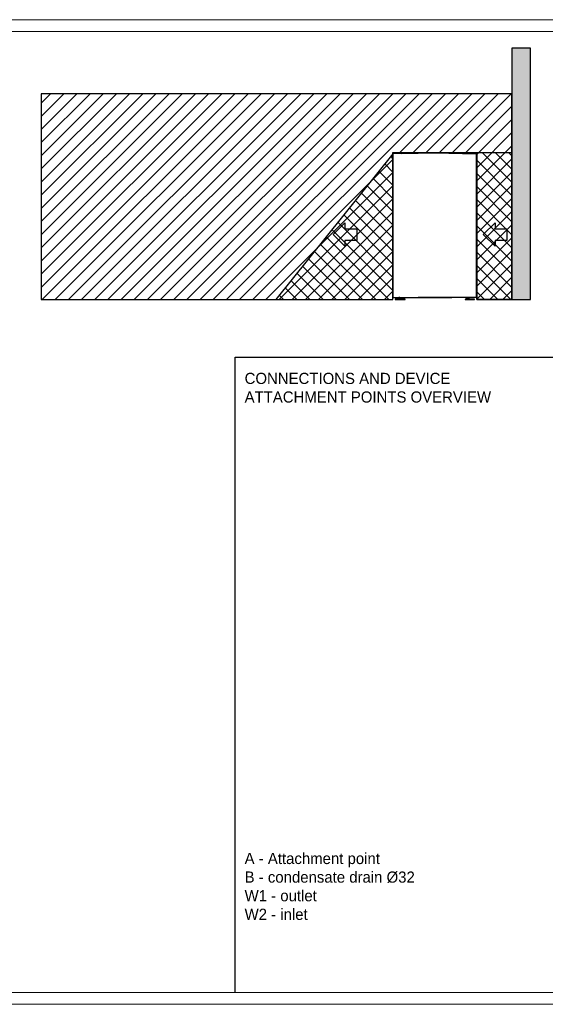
# Model space of a CAD drawing. Header units: millimetres. Extents: x 0 to 39025, y -31299 to 8400.
# Tile 173 of 256: x 9113 to 13595, y -15649 to -7249. Entities that reach past the tile are written whole.
import ezdxf

# ---------------------------------------------------------------- set-up
doc = ezdxf.new("R2010")
doc.units = ezdxf.units.MM
for name, color, linetype in [('ANOTACIJE', 7, 'Continuous'), ('FORMAT', 7, 'Continuous'), ('ODMIKI funkcionalni', 253, 'Continuous'), ('ODMIKI varnostni', 252, 'Continuous'), ('SREDNJICE_IN_TOCKE', 252, 'Continuous')]:
    doc.layers.add(name, color=color, linetype=linetype)
doc.styles.add('SLDTEXTSTYLE0', font='Montserrat-Regular.ttf', dxfattribs={"bigfont": 'bigfont'})

# ---------------------------------------------------------------- blocks, each defined once
blk = doc.blocks.new('PUŠČICA')
at = {"ltscale": 10}
for p, q in [((0, 0), (-50, 50)), ((-50, 50), (-50, 25)), ((-100, 25), (-100, -25)), ((-50, 25), (-100, 25)), ((-50, -50), (0, 0)), ((-100, -25), (-50, -25)), ((-50, -25), (-50, -50))]:
    blk.add_line(p, q, dxfattribs=at)
blk = doc.blocks.new('*U57')
at = {"lineweight": 25}
for p, q in [((69.1, 14.3), (69.1, 2.5)), ((86.1, 14.3), (86.1, 2.5)), ((628.9, 12), (628.9, 2.5)), ((645.9, 12), (645.9, 2.5))]:
    blk.add_line(p, q, dxfattribs=at)
for points in [[(19.1, 0), (103, 0), (103, 2.5), (19.1, 2.5)], [(616.9, 0), (695.8, 0), (695.8, 2.5), (616.9, 2.5)]]:
    blk.add_lwpolyline(points, close=True, dxfattribs=at)
for points, knots in [([(2.9, 1247.8), (2.9, 1247.8), (2.3, 1247.7), (2.3, 1247.7), (2.3, 1247.7), (1.8, 1247.6), (1.8, 1247.6), (1.8, 1247.6), (1.3, 1247.3), (1.3, 1247.3), (1.3, 1247.3), (0.9, 1246.9), (0.9, 1246.9), (0.9, 1246.9), (0.5, 1246.5), (0.5, 1246.5), (0.5, 1246.5), (0.2, 1246), (0.2, 1246), (0.2, 1246), (0.1, 1245.4), (0.1, 1245.4), (0.1, 1245.4), (0, 1244.9), (0, 1244.9)], [0, 0, 0, 0, 1, 1, 1, 2, 2, 2, 3, 3, 3, 4, 4, 4, 5, 5, 5, 6, 6, 6, 7, 7, 7, 8, 8, 8, 8]), ([(1.4, 1243.3), (1.4, 1243.3), (0.8, 1243.2), (0.8, 1243.2), (0.8, 1243.2), (0.3, 1243.1), (0.3, 1243.1), (0.3, 1243.1), (0, 1243), (0, 1243), (0, 1243), (0, 1242.9), (0, 1242.9), (0, 1242.9), (0.3, 1242.8), (0.3, 1242.8), (0.3, 1242.8), (0.7, 1242.7), (0.7, 1242.7), (0.7, 1242.7), (1.3, 1242.7), (1.3, 1242.7), (1.3, 1242.7), (2, 1242.6), (2, 1242.6)], [0, 0, 0, 0, 1, 1, 1, 2, 2, 2, 3, 3, 3, 4, 4, 4, 5, 5, 5, 6, 6, 6, 7, 7, 7, 8, 8, 8, 8]), ([(2.9, 1246.8), (2.9, 1246.8), (2.5, 1246.8), (2.5, 1246.8), (2.5, 1246.8), (2.2, 1246.6), (2.2, 1246.6), (2.2, 1246.6), (1.8, 1246.5), (1.8, 1246.5), (1.8, 1246.5), (1.6, 1246.2), (1.6, 1246.2), (1.6, 1246.2), (1.3, 1245.9), (1.3, 1245.9), (1.3, 1245.9), (1.2, 1245.6), (1.2, 1245.6), (1.2, 1245.6), (1.1, 1245.3), (1.1, 1245.3), (1.1, 1245.3), (1, 1244.9), (1, 1244.9)], [0, 0, 0, 0, 1, 1, 1, 2, 2, 2, 3, 3, 3, 4, 4, 4, 5, 5, 5, 6, 6, 6, 7, 7, 7, 8, 8, 8, 8]), ([(1.7, 1243.3), (1.7, 1243.3), (1.4, 1243.2), (1.4, 1243.2), (1.4, 1243.2), (1.2, 1243.1), (1.2, 1243.1), (1.2, 1243.1), (1, 1243), (1, 1243), (1, 1243), (1, 1242.9), (1, 1242.9), (1, 1242.9), (1.1, 1242.8), (1.1, 1242.8), (1.1, 1242.8), (1.4, 1242.7), (1.4, 1242.7), (1.4, 1242.7), (1.7, 1242.7), (1.7, 1242.7), (1.7, 1242.7), (2, 1242.6), (2, 1242.6)], [0, 0, 0, 0, 1, 1, 1, 2, 2, 2, 3, 3, 3, 4, 4, 4, 5, 5, 5, 6, 6, 6, 7, 7, 7, 8, 8, 8, 8]), ([(2.9, 1246.7), (2.9, 1246.7), (2.5, 1246.6), (2.5, 1246.6), (2.5, 1246.6), (2.2, 1246.5), (2.2, 1246.5), (2.2, 1246.5), (1.9, 1246.3), (1.9, 1246.3), (1.9, 1246.3), (1.6, 1246.1), (1.6, 1246.1), (1.6, 1246.1), (1.4, 1245.8), (1.4, 1245.8), (1.4, 1245.8), (1.3, 1245.5), (1.3, 1245.5), (1.3, 1245.5), (1.2, 1245.2), (1.2, 1245.2), (1.2, 1245.2), (1.1, 1244.8), (1.1, 1244.8)], [0, 0, 0, 0, 1, 1, 1, 2, 2, 2, 3, 3, 3, 4, 4, 4, 5, 5, 5, 6, 6, 6, 7, 7, 7, 8, 8, 8, 8]), ([(2, 1242.6), (2, 1242.6), (1.9, 1243.3), (1.9, 1243.3), (1.9, 1243.3), (1.8, 1244), (1.8, 1244), (1.8, 1244), (1.7, 1244.4), (1.7, 1244.4), (1.7, 1244.4), (1.6, 1244.6), (1.6, 1244.6)], [0, 0, 0, 0, 1, 1, 1, 2, 2, 2, 3, 3, 3, 4, 4, 4, 4]), ([(2, 1242.6), (2, 1242.6), (1.9, 1243), (1.9, 1243), (1.9, 1243), (1.8, 1243.3), (1.8, 1243.3), (1.8, 1243.3), (1.7, 1243.5), (1.7, 1243.5), (1.7, 1243.5), (1.7, 1243.6), (1.7, 1243.6)], [0, 0, 0, 0, 1, 1, 1, 2, 2, 2, 3, 3, 3, 4, 4, 4, 4]), ([(2.9, 1245.6), (2.9, 1245.6), (2.8, 1245.6), (2.8, 1245.6), (2.8, 1245.6), (2.6, 1245.6), (2.6, 1245.6), (2.6, 1245.6), (2.5, 1245.5), (2.5, 1245.5), (2.5, 1245.5), (2.3, 1245.4), (2.3, 1245.4), (2.3, 1245.4), (2.3, 1245.3), (2.3, 1245.3), (2.3, 1245.3), (2.2, 1245.2), (2.2, 1245.2), (2.2, 1245.2), (2.1, 1245), (2.1, 1245), (2.1, 1245), (2.1, 1244.8), (2.1, 1244.8)], [0, 0, 0, 0, 1, 1, 1, 2, 2, 2, 3, 3, 3, 4, 4, 4, 5, 5, 5, 6, 6, 6, 7, 7, 7, 8, 8, 8, 8]), ([(2.9, 1245.7), (2.9, 1245.7), (2.9, 1245.8), (2.9, 1245.8), (2.9, 1245.8), (2.9, 1246), (2.9, 1246), (2.9, 1246), (2.9, 1246.3), (2.9, 1246.3), (2.9, 1246.3), (2.9, 1246.8), (2.9, 1246.8), (2.9, 1246.8), (2.9, 1247.2), (2.9, 1247.2), (2.9, 1247.2), (2.9, 1247.5), (2.9, 1247.5), (2.9, 1247.5), (2.9, 1247.7), (2.9, 1247.7), (2.9, 1247.7), (2.9, 1247.8), (2.9, 1247.8)], [0, 0, 0, 0, 1, 1, 1, 2, 2, 2, 3, 3, 3, 4, 4, 4, 5, 5, 5, 6, 6, 6, 7, 7, 7, 8, 8, 8, 8]), ([(2.9, 1247.8), (2.9, 1247.8), (2.9, 1247.8), (2.9, 1247.8), (2.9, 1247.8), (2.9, 1247.8), (2.9, 1247.8)], [0, 0, 0, 0, 1, 1, 1, 2, 2, 2, 2]), ([(68.2, 1246.3), (68.2, 1246.3), (68.2, 1246.5), (68.2, 1246.5), (68.2, 1246.5), (68.1, 1246.6), (68.1, 1246.6), (68.1, 1246.6), (68, 1246.8), (68, 1246.8), (68, 1246.8), (67.9, 1246.9), (67.9, 1246.9), (67.9, 1246.9), (67.8, 1247), (67.8, 1247), (67.8, 1247), (67.7, 1247), (67.7, 1247), (67.7, 1247), (67.5, 1247.1), (67.5, 1247.1), (67.5, 1247.1), (67.4, 1247.1), (67.4, 1247.1)], [0, 0, 0, 0, 1, 1, 1, 2, 2, 2, 3, 3, 3, 4, 4, 4, 5, 5, 5, 6, 6, 6, 7, 7, 7, 8, 8, 8, 8]), ([(69.2, 1246.5), (69.2, 1246.5), (69.1, 1246.8), (69.1, 1246.8), (69.1, 1246.8), (69, 1247.1), (69, 1247.1), (69, 1247.1), (69, 1247.1), (69, 1247.1)], [0, 0, 0, 0, 1, 1, 1, 2, 2, 2, 3, 3, 3, 3]), ([(74.1, 1247.3), (74.1, 1247.3), (74.2, 1247.2), (74.2, 1247.2), (74.2, 1247.2), (74.2, 1247), (74.2, 1247), (74.2, 1247), (74.2, 1246.8), (74.2, 1246.8), (74.2, 1246.8), (74.2, 1246.5), (74.2, 1246.5)], [0, 0, 0, 0, 1, 1, 1, 2, 2, 2, 3, 3, 3, 4, 4, 4, 4]), ([(356.5, 1255.6), (356.5, 1255.6), (356.5, 1255.5), (356.5, 1255.5), (356.5, 1255.5), (356.5, 1255.2), (356.5, 1255.2), (356.5, 1255.2), (356.5, 1254.9), (356.5, 1254.9), (356.5, 1254.9), (356.5, 1254.5), (356.5, 1254.5), (356.5, 1254.5), (356.5, 1254.1), (356.5, 1254.1), (356.5, 1254.1), (356.5, 1253.8), (356.5, 1253.8), (356.5, 1253.8), (356.5, 1253.5), (356.5, 1253.5), (356.5, 1253.5), (356.5, 1253.4), (356.5, 1253.4)], [0, 0, 0, 0, 1, 1, 1, 2, 2, 2, 3, 3, 3, 4, 4, 4, 5, 5, 5, 6, 6, 6, 7, 7, 7, 8, 8, 8, 8]), ([(356.5, 1252.6), (356.5, 1252.6), (356.5, 1252.8), (356.5, 1252.8), (356.5, 1252.8), (356.5, 1253), (356.5, 1253), (356.5, 1253), (356.5, 1253.1), (356.5, 1253.1), (356.5, 1253.1), (356.5, 1253.2), (356.5, 1253.2), (356.5, 1253.2), (356.5, 1253.3), (356.5, 1253.3), (356.5, 1253.3), (356.5, 1253.4), (356.5, 1253.4), (356.5, 1253.4), (356.5, 1253.4), (356.5, 1253.4), (356.5, 1253.4), (356.5, 1253.4), (356.5, 1253.4)], [0, 0, 0, 0, 1, 1, 1, 2, 2, 2, 3, 3, 3, 4, 4, 4, 5, 5, 5, 6, 6, 6, 7, 7, 7, 8, 8, 8, 8]), ([(357.4, 1252.4), (357.4, 1252.4), (357.4, 1252.3), (357.4, 1252.3), (357.4, 1252.3), (357.4, 1252.2), (357.4, 1252.2), (357.4, 1252.2), (357.4, 1252), (357.4, 1252), (357.4, 1252), (357.4, 1251.8), (357.4, 1251.8), (357.4, 1251.8), (357.4, 1251.5), (357.4, 1251.5), (357.4, 1251.5), (357.4, 1251.1), (357.4, 1251.1), (357.4, 1251.1), (357.4, 1250.8), (357.4, 1250.8), (357.4, 1250.8), (357.4, 1250.4), (357.4, 1250.4)], [0, 0, 0, 0, 1, 1, 1, 2, 2, 2, 3, 3, 3, 4, 4, 4, 5, 5, 5, 6, 6, 6, 7, 7, 7, 8, 8, 8, 8]), ([(357.5, 1255.6), (357.5, 1255.6), (357.5, 1255.6), (357.5, 1255.6), (357.5, 1255.6), (357.5, 1255.6), (357.5, 1255.6), (357.5, 1255.6), (357.5, 1255.6), (357.5, 1255.6), (357.5, 1255.6), (357.5, 1255.6), (357.5, 1255.6), (357.5, 1255.6), (357.5, 1255.6), (357.5, 1255.6), (357.5, 1255.6), (357.5, 1255.6), (357.5, 1255.6), (357.5, 1255.6), (357.5, 1255.6), (357.5, 1255.6), (357.5, 1255.6), (357.5, 1255.6), (357.5, 1255.6)], [0, 0, 0, 0, 1, 1, 1, 2, 2, 2, 3, 3, 3, 4, 4, 4, 5, 5, 5, 6, 6, 6, 7, 7, 7, 8, 8, 8, 8]), ([(357.5, 1254.6), (357.5, 1254.6), (357.5, 1254.6), (357.5, 1254.6), (357.5, 1254.6), (357.5, 1254.6), (357.5, 1254.6), (357.5, 1254.6), (357.5, 1254.6), (357.5, 1254.6), (357.5, 1254.6), (357.5, 1254.6), (357.5, 1254.6), (357.5, 1254.6), (357.5, 1254.6), (357.5, 1254.6)], [0, 0, 0, 0, 1, 1, 1, 2, 2, 2, 3, 3, 3, 4, 4, 4, 5, 5, 5, 5]), ([(357.6, 1250.4), (357.6, 1250.4), (357.6, 1250.8), (357.6, 1250.8), (357.6, 1250.8), (357.6, 1251.1), (357.6, 1251.1), (357.6, 1251.1), (357.6, 1251.5), (357.6, 1251.5), (357.6, 1251.5), (357.6, 1251.8), (357.6, 1251.8), (357.6, 1251.8), (357.6, 1252), (357.6, 1252), (357.6, 1252), (357.6, 1252.2), (357.6, 1252.2), (357.6, 1252.2), (357.6, 1252.3), (357.6, 1252.3), (357.6, 1252.3), (357.6, 1252.4), (357.6, 1252.4)], [0, 0, 0, 0, 1, 1, 1, 2, 2, 2, 3, 3, 3, 4, 4, 4, 5, 5, 5, 6, 6, 6, 7, 7, 7, 8, 8, 8, 8]), ([(358.5, 1253.4), (358.5, 1253.4), (358.5, 1253.5), (358.5, 1253.5), (358.5, 1253.5), (358.5, 1253.8), (358.5, 1253.8), (358.5, 1253.8), (358.5, 1254.1), (358.5, 1254.1), (358.5, 1254.1), (358.5, 1254.5), (358.5, 1254.5), (358.5, 1254.5), (358.5, 1254.9), (358.5, 1254.9), (358.5, 1254.9), (358.5, 1255.2), (358.5, 1255.2), (358.5, 1255.2), (358.5, 1255.5), (358.5, 1255.5), (358.5, 1255.5), (358.5, 1255.6), (358.5, 1255.6)], [0, 0, 0, 0, 1, 1, 1, 2, 2, 2, 3, 3, 3, 4, 4, 4, 5, 5, 5, 6, 6, 6, 7, 7, 7, 8, 8, 8, 8]), ([(358.5, 1253.4), (358.5, 1253.4), (358.5, 1253.4), (358.5, 1253.4), (358.5, 1253.4), (358.5, 1253.4), (358.5, 1253.4), (358.5, 1253.4), (358.5, 1253.3), (358.5, 1253.3), (358.5, 1253.3), (358.5, 1253.2), (358.5, 1253.2), (358.5, 1253.2), (358.5, 1253.1), (358.5, 1253.1), (358.5, 1253.1), (358.5, 1253), (358.5, 1253), (358.5, 1253), (358.5, 1252.8), (358.5, 1252.8), (358.5, 1252.8), (358.5, 1252.6), (358.5, 1252.6)], [0, 0, 0, 0, 1, 1, 1, 2, 2, 2, 3, 3, 3, 4, 4, 4, 5, 5, 5, 6, 6, 6, 7, 7, 7, 8, 8, 8, 8]), ([(640.8, 1246.5), (640.8, 1246.5), (640.8, 1246.8), (640.8, 1246.8), (640.8, 1246.8), (640.8, 1247), (640.8, 1247), (640.8, 1247), (640.8, 1247.2), (640.8, 1247.2), (640.8, 1247.2), (640.9, 1247.3), (640.9, 1247.3)], [0, 0, 0, 0, 1, 1, 1, 2, 2, 2, 3, 3, 3, 4, 4, 4, 4]), ([(645.8, 1246.5), (645.8, 1246.5), (645.9, 1246.8), (645.9, 1246.8), (645.9, 1246.8), (646, 1247.1), (646, 1247.1), (646, 1247.1), (646, 1247.1), (646, 1247.1)], [0, 0, 0, 0, 1, 1, 1, 2, 2, 2, 3, 3, 3, 3]), ([(646.8, 1246.3), (646.8, 1246.3), (646.8, 1246.5), (646.8, 1246.5), (646.8, 1246.5), (646.9, 1246.6), (646.9, 1246.6), (646.9, 1246.6), (647, 1246.8), (647, 1246.8), (647, 1246.8), (647.1, 1246.9), (647.1, 1246.9), (647.1, 1246.9), (647.2, 1247), (647.2, 1247), (647.2, 1247), (647.3, 1247), (647.3, 1247), (647.3, 1247), (647.5, 1247.1), (647.5, 1247.1), (647.5, 1247.1), (647.6, 1247.1), (647.6, 1247.1)], [0, 0, 0, 0, 1, 1, 1, 2, 2, 2, 3, 3, 3, 4, 4, 4, 5, 5, 5, 6, 6, 6, 7, 7, 7, 8, 8, 8, 8]), ([(712.1, 1247.8), (712.1, 1247.8), (712.1, 1247.7), (712.1, 1247.7), (712.1, 1247.7), (712.1, 1247.5), (712.1, 1247.5), (712.1, 1247.5), (712.1, 1247.2), (712.1, 1247.2), (712.1, 1247.2), (712.1, 1246.8), (712.1, 1246.8), (712.1, 1246.8), (712.1, 1246.3), (712.1, 1246.3), (712.1, 1246.3), (712.1, 1246), (712.1, 1246), (712.1, 1246), (712.1, 1245.8), (712.1, 1245.8), (712.1, 1245.8), (712.1, 1245.7), (712.1, 1245.7)], [0, 0, 0, 0, 1, 1, 1, 2, 2, 2, 3, 3, 3, 4, 4, 4, 5, 5, 5, 6, 6, 6, 7, 7, 7, 8, 8, 8, 8]), ([(712.1, 1247.8), (712.1, 1247.8), (712.7, 1247.7), (712.7, 1247.7), (712.7, 1247.7), (713.2, 1247.6), (713.2, 1247.6), (713.2, 1247.6), (713.7, 1247.3), (713.7, 1247.3), (713.7, 1247.3), (714.2, 1246.9), (714.2, 1246.9), (714.2, 1246.9), (714.5, 1246.5), (714.5, 1246.5), (714.5, 1246.5), (714.8, 1246), (714.8, 1246), (714.8, 1246), (714.9, 1245.4), (714.9, 1245.4), (714.9, 1245.4), (715, 1244.9), (715, 1244.9)], [0, 0, 0, 0, 1, 1, 1, 2, 2, 2, 3, 3, 3, 4, 4, 4, 5, 5, 5, 6, 6, 6, 7, 7, 7, 8, 8, 8, 8]), ([(712.1, 1246.8), (712.1, 1246.8), (712.5, 1246.8), (712.5, 1246.8), (712.5, 1246.8), (712.8, 1246.6), (712.8, 1246.6), (712.8, 1246.6), (713.2, 1246.5), (713.2, 1246.5), (713.2, 1246.5), (713.4, 1246.2), (713.4, 1246.2), (713.4, 1246.2), (713.7, 1245.9), (713.7, 1245.9), (713.7, 1245.9), (713.8, 1245.6), (713.8, 1245.6), (713.8, 1245.6), (713.9, 1245.3), (713.9, 1245.3), (713.9, 1245.3), (714, 1244.9), (714, 1244.9)], [0, 0, 0, 0, 1, 1, 1, 2, 2, 2, 3, 3, 3, 4, 4, 4, 5, 5, 5, 6, 6, 6, 7, 7, 7, 8, 8, 8, 8]), ([(713.9, 1244.8), (713.9, 1244.8), (713.8, 1245.2), (713.8, 1245.2), (713.8, 1245.2), (713.7, 1245.5), (713.7, 1245.5), (713.7, 1245.5), (713.6, 1245.8), (713.6, 1245.8), (713.6, 1245.8), (713.4, 1246.1), (713.4, 1246.1), (713.4, 1246.1), (713.1, 1246.3), (713.1, 1246.3), (713.1, 1246.3), (712.8, 1246.5), (712.8, 1246.5), (712.8, 1246.5), (712.5, 1246.6), (712.5, 1246.6), (712.5, 1246.6), (712.1, 1246.7), (712.1, 1246.7)], [0, 0, 0, 0, 1, 1, 1, 2, 2, 2, 3, 3, 3, 4, 4, 4, 5, 5, 5, 6, 6, 6, 7, 7, 7, 8, 8, 8, 8]), ([(712.9, 1244.8), (712.9, 1244.8), (712.9, 1245), (712.9, 1245), (712.9, 1245), (712.8, 1245.2), (712.8, 1245.2), (712.8, 1245.2), (712.7, 1245.3), (712.7, 1245.3), (712.7, 1245.3), (712.7, 1245.4), (712.7, 1245.4), (712.7, 1245.4), (712.5, 1245.5), (712.5, 1245.5), (712.5, 1245.5), (712.4, 1245.6), (712.4, 1245.6), (712.4, 1245.6), (712.2, 1245.6), (712.2, 1245.6), (712.2, 1245.6), (712.1, 1245.6), (712.1, 1245.6)], [0, 0, 0, 0, 1, 1, 1, 2, 2, 2, 3, 3, 3, 4, 4, 4, 5, 5, 5, 6, 6, 6, 7, 7, 7, 8, 8, 8, 8]), ([(713.4, 1244.6), (713.4, 1244.6), (713.3, 1244.4), (713.3, 1244.4), (713.3, 1244.4), (713.2, 1244), (713.2, 1244), (713.2, 1244), (713.1, 1243.3), (713.1, 1243.3), (713.1, 1243.3), (713, 1242.6), (713, 1242.6)], [0, 0, 0, 0, 1, 1, 1, 2, 2, 2, 3, 3, 3, 4, 4, 4, 4]), ([(713.3, 1243.6), (713.3, 1243.6), (713.3, 1243.5), (713.3, 1243.5), (713.3, 1243.5), (713.2, 1243.3), (713.2, 1243.3), (713.2, 1243.3), (713.1, 1243), (713.1, 1243), (713.1, 1243), (713, 1242.6), (713, 1242.6)], [0, 0, 0, 0, 1, 1, 1, 2, 2, 2, 3, 3, 3, 4, 4, 4, 4]), ([(713, 1242.6), (713, 1242.6), (713.7, 1242.7), (713.7, 1242.7), (713.7, 1242.7), (714.3, 1242.7), (714.3, 1242.7), (714.3, 1242.7), (714.7, 1242.8), (714.7, 1242.8), (714.7, 1242.8), (715, 1242.9), (715, 1242.9), (715, 1242.9), (715, 1243), (715, 1243), (715, 1243), (714.7, 1243.1), (714.7, 1243.1), (714.7, 1243.1), (714.2, 1243.2), (714.2, 1243.2), (714.2, 1243.2), (713.6, 1243.3), (713.6, 1243.3)], [0, 0, 0, 0, 1, 1, 1, 2, 2, 2, 3, 3, 3, 4, 4, 4, 5, 5, 5, 6, 6, 6, 7, 7, 7, 8, 8, 8, 8]), ([(713, 1242.6), (713, 1242.6), (713.3, 1242.7), (713.3, 1242.7), (713.3, 1242.7), (713.7, 1242.7), (713.7, 1242.7), (713.7, 1242.7), (713.9, 1242.8), (713.9, 1242.8), (713.9, 1242.8), (714, 1242.9), (714, 1242.9), (714, 1242.9), (714, 1243), (714, 1243), (714, 1243), (713.8, 1243.1), (713.8, 1243.1), (713.8, 1243.1), (713.6, 1243.2), (713.6, 1243.2), (713.6, 1243.2), (713.3, 1243.3), (713.3, 1243.3)], [0, 0, 0, 0, 1, 1, 1, 2, 2, 2, 3, 3, 3, 4, 4, 4, 5, 5, 5, 6, 6, 6, 7, 7, 7, 8, 8, 8, 8]), ([(715, 86.9), (715, 86.9), (715, 86.9), (715, 86.9), (715, 86.9), (715, 86.9), (715, 86.9)], [0, 0, 0, 0, 1, 1, 1, 2, 2, 2, 2]), ([(2, 17.6), (2, 17.6), (1.3, 17.6), (1.3, 17.6), (1.3, 17.6), (0.7, 17.6), (0.7, 17.6), (0.7, 17.6), (0.3, 17.6), (0.3, 17.6), (0.3, 17.6), (0, 17.6), (0, 17.6), (0, 17.6), (0, 17.6), (0, 17.6)], [0, 0, 0, 0, 1, 1, 1, 2, 2, 2, 3, 3, 3, 4, 4, 4, 5, 5, 5, 5]), ([(0.2, 17.6), (0.2, 17.6), (0.3, 17.4), (0.3, 17.4), (0.3, 17.4), (0.6, 17.1), (0.6, 17.1), (0.6, 17.1), (0.9, 16.9), (0.9, 16.9), (0.9, 16.9), (1.2, 16.7), (1.2, 16.7), (1.2, 16.7), (1.6, 16.6), (1.6, 16.6), (1.6, 16.6), (2, 16.5), (2, 16.5)], [0, 0, 0, 0, 1, 1, 1, 2, 2, 2, 3, 3, 3, 4, 4, 4, 5, 5, 5, 6, 6, 6, 6]), ([(1.7, 17.6), (1.7, 17.6), (1.8, 17.6), (1.8, 17.6), (1.8, 17.6), (2, 17.6), (2, 17.6)], [0, 0, 0, 0, 1, 1, 1, 2, 2, 2, 2]), ([(2, 16.5), (2, 16.5), (2, 16.6), (2, 16.6), (2, 16.6), (2, 16.9), (2, 16.9), (2, 16.9), (2, 17.2), (2, 17.2), (2, 17.2), (2, 17.6), (2, 17.6)], [0, 0, 0, 0, 1, 1, 1, 2, 2, 2, 3, 3, 3, 4, 4, 4, 4]), ([(87.1, 14.3), (87.1, 14.3), (86.9, 14.3), (86.9, 14.3), (86.9, 14.3), (86.4, 14.3), (86.4, 14.3), (86.4, 14.3), (85.5, 14.3), (85.5, 14.3), (85.5, 14.3), (84.3, 14.3), (84.3, 14.3), (84.3, 14.3), (82.9, 14.3), (82.9, 14.3), (82.9, 14.3), (81.2, 14.3), (81.2, 14.3), (81.2, 14.3), (79.5, 14.3), (79.5, 14.3), (79.5, 14.3), (77.6, 14.3), (77.6, 14.3), (77.6, 14.3), (75.7, 14.3), (75.7, 14.3), (75.7, 14.3), (74, 14.3), (74, 14.3), (74, 14.3), (72.3, 14.3), (72.3, 14.3), (72.3, 14.3), (70.9, 14.3), (70.9, 14.3), (70.9, 14.3), (69.7, 14.3), (69.7, 14.3), (69.7, 14.3), (68.8, 14.3), (68.8, 14.3), (68.8, 14.3), (68.3, 14.3), (68.3, 14.3), (68.3, 14.3), (68.1, 14.3), (68.1, 14.3)], [0, 0, 0, 0, 1, 1, 1, 2, 2, 2, 3, 3, 3, 4, 4, 4, 5, 5, 5, 6, 6, 6, 7, 7, 7, 8, 8, 8, 9, 9, 9, 10, 10, 10, 11, 11, 11, 12, 12, 12, 13, 13, 13, 14, 14, 14, 15, 15, 15, 16, 16, 16, 16]), ([(458.8, 16.5), (458.8, 16.5), (458.7, 16.5), (458.7, 16.5), (458.7, 16.5), (458.1, 16.5), (458.1, 16.5), (458.1, 16.5), (457.2, 16.5), (457.2, 16.5), (457.2, 16.5), (456, 16.5), (456, 16.5), (456, 16.5), (454.5, 16.5), (454.5, 16.5), (454.5, 16.5), (452.8, 16.5), (452.8, 16.5), (452.8, 16.5), (450.8, 16.5), (450.8, 16.5), (450.8, 16.5), (448.7, 16.5), (448.7, 16.5), (448.7, 16.5), (446.4, 16.5), (446.4, 16.5), (446.4, 16.5), (444.1, 16.5), (444.1, 16.5), (444.1, 16.5), (441.8, 16.5), (441.8, 16.5), (441.8, 16.5), (439.5, 16.5), (439.5, 16.5), (439.5, 16.5), (437.4, 16.5), (437.4, 16.5), (437.4, 16.5), (435.5, 16.5), (435.5, 16.5)], [0, 0, 0, 0, 1, 1, 1, 2, 2, 2, 3, 3, 3, 4, 4, 4, 5, 5, 5, 6, 6, 6, 7, 7, 7, 8, 8, 8, 9, 9, 9, 10, 10, 10, 11, 11, 11, 12, 12, 12, 13, 13, 13, 14, 14, 14, 14]), ([(452.7, 16.5), (452.7, 16.5), (452.8, 16.5), (452.8, 16.5), (452.8, 16.5), (454.5, 16.5), (454.5, 16.5), (454.5, 16.5), (456, 16.5), (456, 16.5), (456, 16.5), (457.2, 16.5), (457.2, 16.5), (457.2, 16.5), (458.1, 16.5), (458.1, 16.5), (458.1, 16.5), (458.7, 16.5), (458.7, 16.5), (458.7, 16.5), (458.8, 16.5), (458.8, 16.5)], [0, 0, 0, 0, 1, 1, 1, 2, 2, 2, 3, 3, 3, 4, 4, 4, 5, 5, 5, 6, 6, 6, 7, 7, 7, 7]), ([(498.4, 16.5), (498.4, 16.5), (498.4, 16.6), (498.4, 16.6), (498.4, 16.6), (498.4, 16.9), (498.4, 16.9), (498.4, 16.9), (498.4, 17.2), (498.4, 17.2), (498.4, 17.2), (498.4, 17.6), (498.4, 17.6)], [0, 0, 0, 0, 1, 1, 1, 2, 2, 2, 3, 3, 3, 4, 4, 4, 4]), ([(646.9, 12), (646.9, 12), (646.7, 12), (646.7, 12), (646.7, 12), (646.2, 12), (646.2, 12), (646.2, 12), (645.3, 12), (645.3, 12), (645.3, 12), (644.1, 12), (644.1, 12), (644.1, 12), (642.7, 12), (642.7, 12), (642.7, 12), (641, 12), (641, 12), (641, 12), (639.3, 12), (639.3, 12), (639.3, 12), (637.4, 12), (637.4, 12), (637.4, 12), (635.5, 12), (635.5, 12), (635.5, 12), (633.8, 12), (633.8, 12), (633.8, 12), (632.1, 12), (632.1, 12), (632.1, 12), (630.7, 12), (630.7, 12), (630.7, 12), (629.5, 12), (629.5, 12), (629.5, 12), (628.6, 12), (628.6, 12), (628.6, 12), (628.1, 12), (628.1, 12), (628.1, 12), (627.9, 12), (627.9, 12)], [0, 0, 0, 0, 1, 1, 1, 2, 2, 2, 3, 3, 3, 4, 4, 4, 5, 5, 5, 6, 6, 6, 7, 7, 7, 8, 8, 8, 9, 9, 9, 10, 10, 10, 11, 11, 11, 12, 12, 12, 13, 13, 13, 14, 14, 14, 15, 15, 15, 16, 16, 16, 16]), ([(714.8, 17.6), (714.8, 17.6), (714.7, 17.4), (714.7, 17.4), (714.7, 17.4), (714.4, 17.1), (714.4, 17.1), (714.4, 17.1), (714.1, 16.9), (714.1, 16.9), (714.1, 16.9), (713.8, 16.7), (713.8, 16.7), (713.8, 16.7), (713.4, 16.6), (713.4, 16.6), (713.4, 16.6), (713, 16.5), (713, 16.5)], [0, 0, 0, 0, 1, 1, 1, 2, 2, 2, 3, 3, 3, 4, 4, 4, 5, 5, 5, 6, 6, 6, 6]), ([(713, 17.6), (713, 17.6), (713.7, 17.6), (713.7, 17.6), (713.7, 17.6), (714.3, 17.6), (714.3, 17.6), (714.3, 17.6), (714.7, 17.6), (714.7, 17.6), (714.7, 17.6), (715, 17.6), (715, 17.6), (715, 17.6), (715, 17.6), (715, 17.6)], [0, 0, 0, 0, 1, 1, 1, 2, 2, 2, 3, 3, 3, 4, 4, 4, 5, 5, 5, 5]), ([(713, 16.5), (713, 16.5), (713, 16.6), (713, 16.6), (713, 16.6), (713, 16.9), (713, 16.9), (713, 16.9), (713, 17.2), (713, 17.2), (713, 17.2), (713, 17.6), (713, 17.6)], [0, 0, 0, 0, 1, 1, 1, 2, 2, 2, 3, 3, 3, 4, 4, 4, 4]), ([(713.3, 17.6), (713.3, 17.6), (713.2, 17.6), (713.2, 17.6), (713.2, 17.6), (713, 17.6), (713, 17.6)], [0, 0, 0, 0, 1, 1, 1, 2, 2, 2, 2]), ([(715, 17.6), (715, 17.6), (715, 17.6), (715, 17.6), (715, 17.6), (715, 17.6), (715, 17.6)], [0, 0, 0, 0, 1, 1, 1, 2, 2, 2, 2])]:
    blk.add_open_spline(points, degree=3, knots=knots, dxfattribs=at)
for points in [[(1, 1244.9), (1, 1244.9), (0, 1244.9), (0, 1244.9)], [(0, 1244.9), (0, 1244.9), (0, 1243), (0, 1243)], [(0, 1243), (0, 1243), (0, 17.6), (0, 17.6)], [(1, 1244.9), (1, 1244.9), (1, 1243.2), (1, 1243.2)], [(2.1, 1244.8), (2.1, 1244.8), (1.1, 1244.8), (1.1, 1244.8)], [(1.1, 1244.8), (1.1, 1244.8), (1.1, 1243.2), (1.1, 1243.2)], [(1.4, 1243.6), (1.4, 1243.6), (1.4, 1244.6), (1.4, 1244.6)], [(1.6, 1244.6), (1.6, 1244.6), (1.4, 1244.6), (1.4, 1244.6)], [(1.7, 1243.6), (1.7, 1243.6), (1.4, 1243.6), (1.4, 1243.6)], [(1.4, 1243.3), (1.4, 1243.3), (1.7, 1243.3), (1.7, 1243.3)], [(1.4, 1243.3), (1.4, 1243.3), (1.8, 1243.3), (1.8, 1243.3)], [(357.4, 1252.4), (357.4, 1252.4), (1.6, 1244.6), (1.6, 1244.6)], [(1.6, 1244.6), (1.6, 1244.6), (1.7, 1243.6), (1.7, 1243.6)], [(1.7, 1243.3), (1.7, 1243.3), (1.8, 1243.3), (1.8, 1243.3)], [(1.7, 1243.3), (1.7, 1243.3), (1.7, 1242.6), (1.7, 1242.6)], [(357.4, 1250.4), (357.4, 1250.4), (2, 1242.6), (2, 1242.6)], [(2, 17.6), (2, 17.6), (2, 1242.6), (2, 1242.6)], [(2.1, 1244.6), (2.1, 1244.6), (2.1, 1244.8), (2.1, 1244.8)], [(2.9, 1247.8), (2.9, 1247.8), (356.5, 1255.6), (356.5, 1255.6)], [(2.9, 1245.7), (2.9, 1245.7), (356.5, 1253.4), (356.5, 1253.4)], [(2.9, 1247.8), (2.9, 1247.8), (2.9, 1246.8), (2.9, 1246.8)], [(2.9, 1246.8), (2.9, 1246.8), (2.9, 1246.8), (2.9, 1246.8)], [(2.9, 1245.6), (2.9, 1245.6), (2.9, 1246.7), (2.9, 1246.7)], [(2.9, 1246.7), (2.9, 1246.7), (2.9, 1246.7), (2.9, 1246.7)], [(24.5, 1246.1), (24.5, 1246.1), (2.9, 1245.6), (2.9, 1245.6)], [(67.4, 1247.1), (67.4, 1247.1), (24.5, 1246.1), (24.5, 1246.1)], [(24.5, 1246.1), (24.5, 1246.1), (24.5, 1246.2), (24.5, 1246.2)], [(67.4, 1247.1), (67.4, 1247.1), (67.4, 1247.1), (67.4, 1247.1)], [(69.2, 1246.5), (69.2, 1246.5), (68.2, 1246.3), (68.2, 1246.3)], [(68.2, 1246), (68.2, 1246), (68.2, 1246.3), (68.2, 1246.3)], [(69.2, 1246.1), (69.2, 1246.1), (69.2, 1246.5), (69.2, 1246.5)], [(74.2, 1246.5), (74.2, 1246.5), (356.5, 1252.6), (356.5, 1252.6)], [(74.2, 1246.5), (74.2, 1246.5), (74.3, 1246.2), (74.3, 1246.2)], [(356.5, 1255.6), (356.5, 1255.6), (357.5, 1255.6), (357.5, 1255.6)], [(356.5, 1254.6), (356.5, 1254.6), (357.5, 1254.6), (357.5, 1254.6)], [(356.5, 1252.4), (356.5, 1252.4), (356.5, 1252.6), (356.5, 1252.6)], [(357.6, 1250.9), (357.6, 1250.9), (357.4, 1250.9), (357.4, 1250.9)], [(357.4, 1250.4), (357.4, 1250.4), (357.6, 1250.4), (357.6, 1250.4)], [(357.5, 1254.6), (357.5, 1254.6), (357.5, 1255.6), (357.5, 1255.6)], [(357.5, 1255.6), (357.5, 1255.6), (357.5, 1254.6), (357.5, 1254.6)], [(357.5, 1255.6), (357.5, 1255.6), (358.5, 1255.6), (358.5, 1255.6)], [(357.5, 1254.6), (357.5, 1254.6), (358.5, 1254.6), (358.5, 1254.6)], [(713.4, 1244.6), (713.4, 1244.6), (357.6, 1252.4), (357.6, 1252.4)], [(357.6, 1250.4), (357.6, 1250.4), (713, 1242.6), (713, 1242.6)], [(358.5, 1255.6), (358.5, 1255.6), (712.1, 1247.8), (712.1, 1247.8)], [(358.5, 1253.4), (358.5, 1253.4), (712.1, 1245.7), (712.1, 1245.7)], [(358.5, 1252.6), (358.5, 1252.6), (640.8, 1246.5), (640.8, 1246.5)], [(358.5, 1252.6), (358.5, 1252.6), (358.5, 1252.4), (358.5, 1252.4)], [(640.7, 1246.2), (640.7, 1246.2), (640.8, 1246.5), (640.8, 1246.5)], [(645.8, 1246.5), (645.8, 1246.5), (646.8, 1246.3), (646.8, 1246.3)], [(645.8, 1246.1), (645.8, 1246.1), (645.8, 1246.5), (645.8, 1246.5)], [(646.8, 1246), (646.8, 1246), (646.8, 1246.3), (646.8, 1246.3)], [(647.6, 1247.1), (647.6, 1247.1), (647.6, 1247.1), (647.6, 1247.1)], [(647.6, 1247.1), (647.6, 1247.1), (690.6, 1246.1), (690.6, 1246.1)], [(690.6, 1246.1), (690.6, 1246.1), (690.6, 1246.2), (690.6, 1246.2)], [(690.6, 1246.1), (690.6, 1246.1), (712.1, 1245.6), (712.1, 1245.6)], [(712.1, 1247.8), (712.1, 1247.8), (712.1, 1246.8), (712.1, 1246.8)], [(712.1, 1247.8), (712.1, 1247.8), (712.1, 1247.8), (712.1, 1247.8)], [(712.1, 1246.8), (712.1, 1246.8), (712.1, 1247.8), (712.1, 1247.8)], [(712.1, 1246.8), (712.1, 1246.8), (712.1, 1246.8), (712.1, 1246.8)], [(712.1, 1246.8), (712.1, 1246.8), (712.1, 1246.8), (712.1, 1246.8)], [(712.1, 1245.6), (712.1, 1245.6), (712.1, 1246.7), (712.1, 1246.7)], [(712.1, 1246.7), (712.1, 1246.7), (712.1, 1246.7), (712.1, 1246.7)], [(712.9, 1244.8), (712.9, 1244.8), (713.9, 1244.8), (713.9, 1244.8)], [(712.9, 1244.8), (712.9, 1244.8), (712.9, 1244.6), (712.9, 1244.6)], [(713, 558.3), (713, 558.3), (713, 1242.6), (713, 1242.6)], [(713, 17.6), (713, 17.6), (713, 1242.6), (713, 1242.6)], [(713.3, 1243.3), (713.3, 1243.3), (713.2, 1243.3), (713.2, 1243.3)], [(713.6, 1243.3), (713.6, 1243.3), (713.2, 1243.3), (713.2, 1243.3)], [(713.4, 1244.6), (713.4, 1244.6), (713.3, 1243.6), (713.3, 1243.6)], [(713.6, 1243.6), (713.6, 1243.6), (713.3, 1243.6), (713.3, 1243.6)], [(713.6, 1243.3), (713.6, 1243.3), (713.3, 1243.3), (713.3, 1243.3)], [(713.3, 1243.3), (713.3, 1243.3), (713.3, 1242.6), (713.3, 1242.6)], [(713.4, 1244.6), (713.4, 1244.6), (713.6, 1244.6), (713.6, 1244.6)], [(713.6, 1244.6), (713.6, 1244.6), (713.6, 1243.6), (713.6, 1243.6)], [(713.9, 1243.2), (713.9, 1243.2), (713.9, 1244.8), (713.9, 1244.8)], [(715, 1244.9), (715, 1244.9), (714, 1244.9), (714, 1244.9)], [(714, 1244.9), (714, 1244.9), (714, 1243.2), (714, 1243.2)], [(715, 1244.9), (715, 1244.9), (715, 1243), (715, 1243)], [(715, 558.3), (715, 558.3), (715, 1243), (715, 1243)], [(715, 86.9), (715, 86.9), (715, 558.3), (715, 558.3)], [(0, 152.3), (0, 152.3), (0, 18.6), (0, 18.6)], [(715, 86.9), (715, 86.9), (715, 87.2), (715, 87.2)], [(715, 86.9), (715, 86.9), (715, 18.6), (715, 18.6)], [(2, 17.6), (2, 17.6), (498.4, 17.6), (498.4, 17.6)], [(2, 16.5), (2, 16.5), (498.4, 16.5), (498.4, 16.5)], [(2, 16.5), (2, 16.5), (2.6, 16.5), (2.6, 16.5)], [(2.6, 16.5), (2.6, 16.5), (49.3, 16.5), (49.3, 16.5)], [(57.3, 16.5), (57.3, 16.5), (49.3, 16.5), (49.3, 16.5)], [(58, 16.5), (58, 16.5), (57.3, 16.5), (57.3, 16.5)], [(64.2, 16.5), (64.2, 16.5), (492.6, 16.5), (492.6, 16.5)], [(68.1, 16.5), (68.1, 16.5), (68.1, 14.3), (68.1, 14.3)], [(87.1, 14.3), (87.1, 14.3), (87.1, 16.5), (87.1, 16.5)], [(179.1, 15.5), (179.1, 15.5), (179.1, 16.5), (179.1, 16.5)], [(180.1, 15.5), (180.1, 15.5), (179.1, 15.5), (179.1, 15.5)], [(180.1, 16.5), (180.1, 16.5), (180.1, 15.5), (180.1, 15.5)], [(713, 17.6), (713, 17.6), (216.6, 17.6), (216.6, 17.6)], [(713, 16.5), (713, 16.5), (216.6, 16.5), (216.6, 16.5)], [(492.6, 16.5), (492.6, 16.5), (495.1, 16.5), (495.1, 16.5)], [(501, 17.6), (501, 17.6), (498.4, 17.6), (498.4, 17.6)], [(498.4, 16.5), (498.4, 16.5), (501, 16.5), (501, 16.5)], [(627.9, 16.5), (627.9, 16.5), (627.9, 12), (627.9, 12)], [(646.9, 12), (646.9, 12), (646.9, 16.5), (646.9, 16.5)], [(712.4, 16.5), (712.4, 16.5), (665.7, 16.5), (665.7, 16.5)], [(713, 16.5), (713, 16.5), (712.4, 16.5), (712.4, 16.5)], [(713.9, 17.6), (713.9, 17.6), (715, 17.6), (715, 17.6)], [(715, 17.6), (715, 17.6), (715, 18.6), (715, 18.6)]]:
    blk.add_open_spline(points, degree=3, dxfattribs=at)

msp = doc.modelspace()

# ---------------------------------------------------------------- hatches: boundary and pattern name
at = {"layer": 'ODMIKI funkcionalni'}
h = msp.add_hatch(dxfattribs=at)
h.set_pattern_fill('ANSI31', color=256, scale=25)
h.set_pattern_definition([(45, (894.91, -18719.98), (-56.1266, 56.1266), [])])
h.paths.add_polyline_path([(13010.8, -8381.4), (13010.8, -9637), (13310.8, -9637), (13310.8, -7881.4), (9295.8, -7881.4), (9295.8, -9637), (12295.8, -9637), (12295.8, -8381.4)])
at = {"layer": 'ODMIKI varnostni'}
h = msp.add_hatch(dxfattribs=at)
h.set_pattern_fill('ANSI31', color=256, scale=25, angle=90)
h.set_pattern_definition([(135, (8167.03, -17891.15), (-56.1266, -56.1266), [])])
h.paths.add_polyline_path([(12295.8, -9637), (12295.8, -8394), (11295.8, -9637)])
h = msp.add_hatch(dxfattribs=at)
h.set_pattern_fill('ANSI31', color=256, scale=25, angle=90)
h.set_pattern_definition([(135, (0, -3070.55), (-56.1266, -56.1266), [])])
h.paths.add_polyline_path([(13010.8, -8381.4), (13310.8, -8381.4), (13310.8, -9637), (13010.8, -9637)])
at = {"layer": 'SREDNJICE_IN_TOCKE'}
h = msp.add_hatch(color=256, dxfattribs=at)
h.dxf.hatch_style = 1
h.paths.add_polyline_path([(13470.3, -7493.4), (13470.3, -9637), (13310.8, -9637), (13310.8, -7493.4)])

# ---------------------------------------------------------------- linework, layer by layer
at = {"layer": 'FORMAT', "color": 7, "linetype": 'Continuous', "lineweight": 18, "ltscale": 27}
for p, q in [((0, -7249.4), (18568, -7249.4)), ((500, -7349.4), (18468, -7349.4)), ((500, -15549.4), (18468, -15549.4)), ((0, -15649.4), (18568, -15649.4))]:
    msp.add_line(p, q, dxfattribs=at)
at = {"layer": 'FORMAT', "ltscale": 27}
for p, q in [((10951.5, -15549.4), (10951.5, -10127.4)), ((10951.5, -10127.4), (18468, -10127.4))]:
    msp.add_line(p, q, dxfattribs=at)
at = {"layer": 'ODMIKI funkcionalni'}
msp.add_lwpolyline([(13010.8, -8381.4), (13010.8, -9637), (13310.8, -9637), (13310.8, -7881.4), (9295.8, -7881.4), (9295.8, -9637), (12295.8, -9637), (12295.8, -8381.4)], close=True, dxfattribs=at)
at = {"layer": 'ODMIKI varnostni'}
for points in [[(12295.8, -9637), (12295.8, -8394), (11295.8, -9637)], [(13010.8, -8381.4), (13310.8, -8381.4), (13310.8, -9637), (13010.8, -9637)]]:
    msp.add_lwpolyline(points, close=True, dxfattribs=at)
at = {"layer": 'SREDNJICE_IN_TOCKE'}
msp.add_lwpolyline([(13470.3, -9637), (13470.3, -7493.4), (13310.8, -7493.4), (13310.8, -9637)], close=True, dxfattribs=at)

# ---------------------------------------------------------------- block references
at = {"color": 1}
msp.add_blockref('*U57', (12295.8, -9637), dxfattribs=at)
at = {"layer": 'ANOTACIJE', "xscale": -2, "yscale": 2, "zscale": 2}
for p in [(11786.6, -9082.7), (13066.4, -9082.7)]:
    msp.add_blockref('PUŠČICA', p, dxfattribs=at)

# ---------------------------------------------------------------- texts
at = {"layer": 'ANOTACIJE', "color": 0, "insert": (11031, -10262), "char_height": 95.25, "attachment_point": 1, "style": 'SLDTEXTSTYLE0'}
msp.add_mtext('CONNECTIONS AND DEVICE \\PATTACHMENT POINTS OVERVIEW', dxfattribs=at)
at = {"layer": 'ANOTACIJE', "color": 7, "insert": (11030.9, -14644.1), "char_height": 95.25, "attachment_point": 4, "style": 'SLDTEXTSTYLE0'}
msp.add_mtext('A - Attachment point\\PB - condensate drain %%C32\\PW1 - outlet\\PW2 - inlet', dxfattribs=at)

doc.saveas('drawing.dxf')
